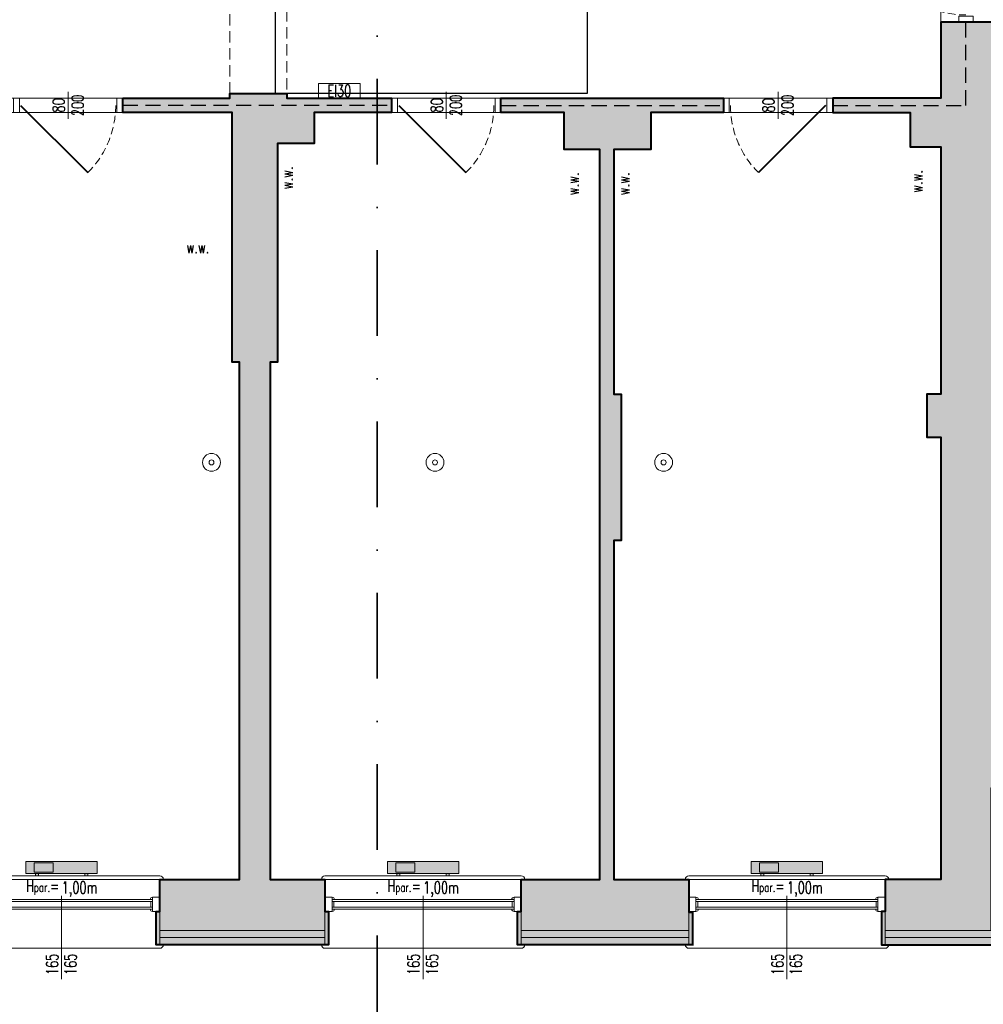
# Model space of a CAD drawing. Header units: millimetres. Extents: x 49320 to 60117, y -4209 to 20568.
# Tile 189 of 252: x 51983 to 52793, y 4906 to 5734. Entities that reach past the tile are written whole.
import ezdxf
from ezdxf.enums import TextEntityAlignment as Align

# ---------------------------------------------------------------- set-up
doc = ezdxf.new("R2010")
doc.units = ezdxf.units.MM
for name, pattern in [('DASHED', [19.05, 12.7, -6.35]), ('Kreski-Krotkie', [4.7625, 3.175, -1.5875]), ('Kropki i Kreski', [72, 36, -18, 0, -18])]:
    doc.linetypes.add(name, pattern=pattern)
doc.layers.add('_AA powierzchnia', color=3, linetype='Continuous', lineweight=25, plot=False)
doc.layers.add('_HD-POMOC_1', color=251, linetype='Continuous', lineweight=0, plot=False)
for name, color, linetype, lineweight in [('_AA przekroje', 7, 'Continuous', 40), ('_AA wymiary', 7, 'Continuous', 13), ('_HD-DREWNO_PRZEKRÓJ', 251, 'Continuous', 40), ('_HD-DREWNO_PRZERYW', 251, 'Kreski-Krotkie', 9), ('_HD-DREWNO_WIDOK', 251, 'Continuous', 18), ('_HD-ELE_PPOŻ', 251, 'Continuous', 30), ('_HD-INWENTARYZACJA_PRZERYW', 251, 'Kreski-Krotkie', 9), ('_HD-INWENTARYZACJA_WIDOK', 251, 'Continuous', 18), ('_HD-OCIEPLENIE', 251, 'BATTING', 0), ('_HD-OKNA', 251, 'Continuous', 0), ('_HD-OPISY', 251, 'Continuous', 0), ('_HD-PPOŻ030', 251, 'DASHED', 40), ('_HD-PPOŻ_WIDOK', 251, 'Continuous', 18), ('_HD-SAN_CO', 251, 'Continuous', 30), ('_HD-SZKŁO_WIDOK', 251, 'Continuous', 18), ('_HD-TWORZYWA_SZTUCZNE_WIDOK', 251, 'Continuous', 18), ('_HD-WENTYLACJA', 251, 'Continuous', 0)]:
    doc.layers.add(name, color=color, linetype=linetype, lineweight=lineweight)
doc.layers.add('_HD-KRESKOWANIE_PEŁNE', color=7, linetype='Continuous', lineweight=0, true_color=0xbfbfbf)
doc.layers.add('_HD-PRZEKRÓJ_BUDOWLANA', color=7, linetype='Continuous', lineweight=40, true_color=0x616161)
doc.styles.add('_HD_Romans', font='romans.shx', dxfattribs={"width": 0.7, "height": 18})
doc.linetypes.add('BATTING', pattern='A,0.00254,-2.54,[134,ltypeshp.shx,S=2.54,R=0,X=-2.54,Y=0],-5.08,[134,ltypeshp.shx,S=2.54,R=180,X=2.54,Y=0],-2.54', length=10.16254)

# ---------------------------------------------------------------- blocks, each defined once
blk = doc.blocks.new('*U5')
at = {"layer": '_HD-WENTYLACJA'}
blk.add_lwpolyline([(0, 0, 0, 12, 0), (20, 0, 0, 0, 0), (84.5, 0, 0, 0, 0)], format="xyseb", dxfattribs=at)
at = {"layer": '_HD-WENTYLACJA', "style": '_HD_Romans', "width": 0.7}
blk.add_attdef('WENTYLACJA', (35, 5), '', height=20, dxfattribs=at)
blk = doc.blocks.new('*U13')
at = {"layer": '_HD-OPISY'}
for p, q in [((82.5, -13), (82.5, 13.24)), ((82.5, -57), (82.5, -13))]:
    blk.add_line(p, q, dxfattribs=at)
at = {"layer": '_HD-SZKŁO_WIDOK'}
for p, q in [((159, 10), (6, 10)), ((159, 8.5), (6, 8.5)), ((159, 3.5), (6, 3.5)), ((159, 2), (6, 2))]:
    blk.add_line(p, q, dxfattribs=at)
at = {"layer": '_HD-TWORZYWA_SZTUCZNE_WIDOK'}
for p, q in [((0, 30), (82.5, 30)), ((82.5, 30), (165, 30)), ((0, 12), (6, 12)), ((6, 12), (6, 0)), ((7.5, 8.5), (7.5, 3.5)), ((157.5, 8.5), (157.5, 3.5)), ((165, 12), (159, 12)), ((159, 12), (159, 0)), ((0, 0), (6, 0)), ((165, 0), (159, 0)), ((0, -31), (82.5, -31)), ((165, -31), (82.5, -31))]:
    blk.add_line(p, q, dxfattribs=at)
for centre, radius, start, end in [((0, 27), 3, 90, 180), ((165, 27), 3, 0, 90), ((6, 10), 2, 0, 90), ((159, 10), 2, 90, 180), ((6, 2), 2, 270, 0), ((159, 2), 2, 180, 270), ((0, -28), 3, 180, 270), ((165, -28), 3, 270, 0)]:
    blk.add_arc(centre, radius, start, end, dxfattribs=at)
at = {"layer": '_HD-OPISY', "insert": (52.5, 20.24), "char_height": 10, "width": 33.4799, "attachment_point": 4, "style": '_HD_Romans'}
blk.add_mtext('\\pxql;H{\\H0.75x;par.}=', dxfattribs=at)
at = {"layer": '_HD-OPISY', "style": '_HD_Romans', "width": 0.7}
blk.add_attdef('PARAPET', text='', height=10, dxfattribs=at).set_placement((82.5, 20.24), align=Align.MIDDLE_LEFT)
blk.add_attdef('SZEROKOŚĆ', text='', height=10, rotation=90, dxfattribs=at).set_placement((82.5, -44.5), align=Align.BOTTOM_CENTER)
blk.add_attdef('WYSOKOŚĆ', text='', height=10, rotation=90, dxfattribs=at).set_placement((85, -44.5), align=Align.TOP_CENTER)
blk = doc.blocks.new('*U26')
at = {"layer": '_HD-DREWNO_PRZEKRÓJ'}
blk.add_line((6, 0), (62.57, -56.57), dxfattribs=at)
at = {"layer": '_HD-DREWNO_PRZERYW', "ltscale": 2}
blk.add_arc((6, 0), 80, 315, 0, dxfattribs=at)
at = {"layer": '_HD-DREWNO_WIDOK'}
for points in [[(0, 6), (5, 6), (5, -6), (0, -6)], [(87, 6), (92, 6), (92, -6), (87, -6)]]:
    blk.add_lwpolyline(points, close=True, dxfattribs=at)
at = {"layer": '_HD-OPISY'}
blk.add_line((46, 11.25), (46, -11.25), dxfattribs=at)
at = {"layer": '_HD-OPISY', "style": '_HD_Romans', "width": 0.7}
blk.add_attdef('SZEROKOŚĆ', text='', height=10, rotation=90, dxfattribs=at).set_placement((46, 0), align=Align.BOTTOM_CENTER)
blk.add_attdef('WYSOKOŚĆ', text='', height=10, rotation=90, dxfattribs=at).set_placement((49, 0), align=Align.TOP_CENTER)
blk = doc.blocks.new('*U27')
at = {"layer": '_HD-DREWNO_PRZEKRÓJ'}
blk.add_line((86, 0), (29.43, -56.57), dxfattribs=at)
at = {"layer": '_HD-DREWNO_PRZERYW', "ltscale": 2}
blk.add_arc((86, 0), 80, 180, 225, dxfattribs=at)
at = {"layer": '_HD-DREWNO_WIDOK'}
for points in [[(5, 6), (0, 6), (0, -6), (5, -6)], [(92, 6), (87, 6), (87, -6), (92, -6)]]:
    blk.add_lwpolyline(points, close=True, dxfattribs=at)
at = {"layer": '_HD-OPISY'}
blk.add_line((46, 11.25), (46, -11.25), dxfattribs=at)
at = {"layer": '_HD-OPISY', "style": '_HD_Romans', "width": 0.7}
blk.add_attdef('SZEROKOŚĆ', text='', height=10, rotation=90, dxfattribs=at).set_placement((46, 0), align=Align.BOTTOM_CENTER)
blk.add_attdef('WYSOKOŚĆ', text='', height=10, rotation=90, dxfattribs=at).set_placement((49, 0), align=Align.TOP_CENTER)
blk = doc.blocks.new('*U29')
at = {"layer": '_HD-DREWNO_PRZEKRÓJ'}
blk.add_line((86, 0), (29.43, 56.57), dxfattribs=at)
at = {"layer": '_HD-DREWNO_PRZERYW', "ltscale": 2}
blk.add_arc((86, 0), 80, 135, 180, dxfattribs=at)
at = {"layer": '_HD-DREWNO_WIDOK'}
for points in [[(5, 6), (0, 6), (0, -6), (5, -6)], [(92, 6), (87, 6), (87, -6), (92, -6)]]:
    blk.add_lwpolyline(points, close=True, dxfattribs=at)
at = {"layer": '_HD-OPISY'}
blk.add_line((46, -11.25), (46, 11.25), dxfattribs=at)
at = {"layer": '_HD-OPISY', "style": '_HD_Romans', "width": 0.7}
blk.add_attdef('WYSOKOŚĆ', text='', height=10, rotation=270, dxfattribs=at).set_placement((43, 0), align=Align.TOP_CENTER)
blk.add_attdef('SZEROKOŚĆ', text='', height=10, rotation=270, dxfattribs=at).set_placement((46, 0), align=Align.BOTTOM_CENTER)
blk = doc.blocks.new('G$C0D909F68')
at = {"layer": '_AA przekroje', "color": 7, "linetype": 'Kropki i Kreski', "lineweight": 35, "ltscale": 2}
blk.add_line((0, -2025.89), (0, 0), dxfattribs=at)

msp = doc.modelspace()

# ---------------------------------------------------------------- hatches: boundary and pattern name
at = {"layer": '_HD-KRESKOWANIE_PEŁNE', "ltscale": 1.5, "transparency": 33554687}
h = msp.add_hatch(color=256, dxfattribs=at)
h.dxf.hatch_style = 1
h.paths.add_polyline_path([(52799.58, 5391.3), (52810.58, 5391.3), (52810.58, 5481.3), (52923.58, 5481.3), (52923.58, 5496.3), (52799.58, 5496.3), (52799.58, 5732.3), (52757.58, 5732.3), (52757.58, 5668.3), (52666.58, 5668.3), (52666.58, 5656.3), (52731.58, 5656.3), (52731.58, 5627.3), (52757.58, 5627.3), (52757.58, 5419.3), (52745.58, 5419.3), (52745.58, 5383.3), (52757.58, 5383.3), (52757.58, 5011.3), (52710.58, 5011.3), (52710.58, 4956.3), (52811.58, 4956.3), (52811.58, 5076.3), (52845.08, 5076.3), (52845.08, 5113.3), (52799.58, 5113.3)])
h = msp.add_hatch(color=256, dxfattribs=at)
h.dxf.hatch_style = 1
h.paths.add_polyline_path([(52199.58, 5630.3), (52199.58, 5446.3), (52193.58, 5446.3), (52193.58, 5011.3), (52239.58, 5011.3), (52239.58, 4956.3), (52100.58, 4956.3), (52100.58, 5011.3), (52167.58, 5011.3), (52167.58, 5446.3), (52161.58, 5446.3), (52161.58, 5656.3), (52069.58, 5656.3), (52069.58, 5668.3), (52159.58, 5668.3), (52159.58, 5672.3), (52207.58, 5672.3), (52207.58, 5668.3), (52295.58, 5668.3), (52295.58, 5656.3), (52230.58, 5656.3), (52230.58, 5630.3)])
h = msp.add_hatch(color=256, dxfattribs=at)
h.dxf.hatch_style = 1
h.paths.add_polyline_path([(52404.58, 5011.3), (52470.58, 5011.3), (52470.58, 5296.3), (52470.58, 5419.3), (52470.58, 5625.3), (52440.58, 5625.3), (52440.58, 5656.3), (52387.58, 5656.3), (52387.58, 5668.3), (52574.58, 5668.3), (52574.58, 5656.3), (52513.58, 5656.3), (52513.58, 5625.3), (52482.58, 5625.3), (52482.58, 5419.3), (52488.58, 5419.3), (52488.58, 5296.3), (52482.58, 5296.3), (52482.58, 5011.3), (52545.58, 5011.3), (52545.58, 4956.3), (52404.58, 4956.3)])
at = {"layer": '_HD-KRESKOWANIE_PEŁNE', "transparency": 33554687}
h = msp.add_hatch(color=256, dxfattribs=at)
h.dxf.hatch_style = 1
h.paths.add_polyline_path([(52845.08, 5088.3), (52799.58, 5088.3), (52799.58, 4968.3), (52710.58, 4968.3), (52710.58, 4956.3), (52811.58, 4956.3), (52811.58, 5076.3), (52845.08, 5076.3)])
h = msp.add_hatch(color=256, dxfattribs=at)
h.dxf.hatch_style = 1
h.paths.add_polyline_path([(51988.08, 5016.3), (51988.08, 5026.3), (52048.08, 5026.3), (52048.08, 5016.3)])
h.paths.add_polyline_path([(51996.08, 5016.3), (51996.08, 5014.3), (51998.58, 5014.3), (51998.58, 5016.3)])
h.paths.add_polyline_path([(52040.08, 5016.3), (52040.08, 5014.3), (52037.58, 5014.3), (52037.58, 5016.3)])
h = msp.add_hatch(color=256, dxfattribs=at)
h.dxf.hatch_style = 1
h.paths.add_polyline_path([(52292.08, 5016.3), (52292.08, 5026.3), (52352.08, 5026.3), (52352.08, 5016.3)])
h.paths.add_polyline_path([(52300.08, 5016.3), (52300.08, 5014.3), (52302.58, 5014.3), (52302.58, 5016.3)])
h.paths.add_polyline_path([(52344.08, 5016.3), (52344.08, 5014.3), (52341.58, 5014.3), (52341.58, 5016.3)])
h = msp.add_hatch(color=256, dxfattribs=at)
h.dxf.hatch_style = 1
h.paths.add_polyline_path([(52598.08, 5016.3), (52598.08, 5026.3), (52658.08, 5026.3), (52658.08, 5016.3)])
h.paths.add_polyline_path([(52606.08, 5016.3), (52606.08, 5014.3), (52608.58, 5014.3), (52608.58, 5016.3)])
h.paths.add_polyline_path([(52650.08, 5016.3), (52650.08, 5014.3), (52647.58, 5014.3), (52647.58, 5016.3)])
h = msp.add_hatch(color=256, dxfattribs=at)
h.dxf.hatch_style = 1
h.paths.add_polyline_path([(52100.58, 4984.3), (52097.58, 4984.3), (52097.58, 4956.3), (52100.58, 4956.3)])
h = msp.add_hatch(color=256, dxfattribs=at)
h.dxf.hatch_style = 1
h.paths.add_polyline_path([(52242.58, 4984.3), (52239.58, 4984.3), (52239.58, 4956.3), (52242.58, 4956.3)])
h = msp.add_hatch(color=256, dxfattribs=at)
h.dxf.hatch_style = 1
h.paths.add_polyline_path([(52404.58, 4984.3), (52401.58, 4984.3), (52401.58, 4956.3), (52404.58, 4956.3)])
h = msp.add_hatch(color=256, dxfattribs=at)
h.dxf.hatch_style = 1
h.paths.add_polyline_path([(52548.58, 4984.3), (52545.58, 4984.3), (52545.58, 4956.3), (52548.58, 4956.3)])
h = msp.add_hatch(color=256, dxfattribs=at)
h.dxf.hatch_style = 1
h.paths.add_polyline_path([(52710.58, 4984.3), (52707.58, 4984.3), (52707.58, 4956.3), (52710.58, 4956.3)])
h = msp.add_hatch(color=256, dxfattribs=at)
h.dxf.hatch_style = 1
h.paths.add_polyline_path([(52239.58, 4968.3), (52100.58, 4968.3), (52100.58, 4956.3), (52239.58, 4956.3)])
h = msp.add_hatch(color=256, dxfattribs=at)
h.dxf.hatch_style = 1
h.paths.add_polyline_path([(52404.58, 4956.3), (52545.58, 4956.3), (52545.58, 4968.3), (52404.58, 4968.3)])

# ---------------------------------------------------------------- linework, layer by layer
at = {"layer": '_AA powierzchnia'}
msp.add_lwpolyline([(52199.58, 6118.3), (52477.08, 6118.3), (52477.08, 5884.3), (52356.08, 5884.31), (52356.08, 5849.3), (52460.14, 5849.3), (52460.14, 5672.3), (52198.08, 5672.3), (52198.08, 5849.3), (52211.08, 5849.3), (52211.08, 5884.3), (52198.08, 5884.3), (52199.58, 6118.3)], dxfattribs=at)
at = {"layer": '_HD-ELE_PPOŻ', "linetype": 'ByBlock', "lineweight": 0}
for centre, radius in [((52144.12, 5362), 7.5), ((52332.08, 5362), 7.5), ((52524.34, 5362), 7.5), ((52144.12, 5362), 2.08), ((52332.08, 5362), 2.08), ((52524.34, 5362), 2.08)]:
    msp.add_circle(centre, radius, dxfattribs=at)
at = {"layer": '_HD-INWENTARYZACJA_PRZERYW', "ltscale": 3}
msp.add_lwpolyline([(52159.58, 5842.3), (52207.58, 5842.3), (52207.58, 5672.3), (52159.58, 5672.3)], close=True, dxfattribs=at)
at = {"layer": '_HD-INWENTARYZACJA_WIDOK', "ltscale": 1.5}
msp.add_lwpolyline([(52799.58, 5732.3), (52757.58, 5732.3), (52757.58, 5668.3), (52666.58, 5668.3), (52666.58, 5656.3), (52731.58, 5656.3), (52731.58, 5627.3), (52757.58, 5627.3), (52757.58, 5419.3), (52745.58, 5419.3), (52745.58, 5383.3), (52757.58, 5383.3), (52757.58, 5011.3), (52710.58, 5011.3), (52710.58, 4956.3), (52811.58, 4956.3)], dxfattribs=at)
for points in [[(52199.58, 5630.3), (52199.58, 5446.3), (52193.58, 5446.3), (52193.58, 5011.3), (52239.58, 5011.3), (52239.58, 4956.3), (52100.58, 4956.3), (52100.58, 5011.3), (52167.58, 5011.3), (52167.58, 5446.3), (52161.58, 5446.3), (52161.58, 5656.3), (52069.58, 5656.3), (52069.58, 5668.3), (52159.58, 5668.3), (52159.58, 5672.3), (52207.58, 5672.3), (52207.58, 5668.3), (52295.58, 5668.3), (52295.58, 5656.3), (52230.58, 5656.3), (52230.58, 5630.3)], [(52404.58, 5011.3), (52470.58, 5011.3), (52470.58, 5296.3), (52470.58, 5296.3), (52470.58, 5419.3), (52470.58, 5419.3), (52470.58, 5625.3), (52440.58, 5625.3), (52440.58, 5656.3), (52387.58, 5656.3), (52387.58, 5668.3), (52574.58, 5668.3), (52574.58, 5656.3), (52513.58, 5656.3), (52513.58, 5625.3), (52482.58, 5625.3), (52482.58, 5419.3), (52488.58, 5419.3), (52488.58, 5296.3), (52482.58, 5296.3), (52482.58, 5011.3), (52545.58, 5011.3), (52545.58, 4956.3), (52404.58, 4956.3)]]:
    msp.add_lwpolyline(points, close=True, dxfattribs=at)
at = {"layer": '_HD-OCIEPLENIE', "ltscale": 0.58}
for points in [[(52845.08, 5082.3), (52805.58, 5082.3), (52805.58, 4962.3), (52710.58, 4962.3)], [(52239.58, 4962.3), (52100.58, 4962.3)], [(52545.58, 4962.3), (52404.58, 4962.3)]]:
    msp.add_lwpolyline(points, dxfattribs=at)
at = {"layer": '_HD-OPISY'}
msp.add_lwpolyline([(52269.08, 5680.8), (52269.08, 5668.3), (52234.08, 5668.3), (52234.08, 5680.8)], close=True, dxfattribs=at)
at = {"layer": '_HD-POMOC_1', "ltscale": 1.5}
msp.add_lwpolyline([(50999.58, 5673.3), (51546.58, 5673.3), (51546.58, 5677.3), (51591.58, 5677.3), (51591.58, 5668.3), (52159.58, 5668.3), (52159.58, 5672.3), (52207.58, 5672.3), (52207.58, 5668.3), (52757.58, 5668.3), (52757.58, 5849.3), (52207.58, 5849.3), (52207.58, 5842.3), (52159.58, 5842.3), (52159.58, 5849.3), (51591.58, 5849.3), (51591.58, 5845.3), (51546.58, 5845.3), (51546.58, 5849.3), (50999.58, 5849.3)], dxfattribs=at)
for points in [[(51887.58, 5656.3), (51887.58, 5484.3), (51902.58, 5484.3), (51902.58, 5457.3), (51887.58, 5457.3), (51887.58, 5011.3), (52167.58, 5011.3), (52167.58, 5446.3), (52161.58, 5446.3), (52161.58, 5656.3)], [(52470.58, 5625.3), (52440.58, 5625.3), (52440.58, 5656.3), (52230.58, 5656.3), (52230.58, 5630.3), (52199.58, 5630.3), (52199.58, 5446.3), (52193.58, 5446.3), (52193.58, 5011.3), (52470.58, 5011.3)], [(52513.58, 5656.3), (52513.58, 5625.3), (52482.58, 5625.3), (52482.58, 5419.3), (52488.58, 5419.3), (52488.58, 5296.3), (52482.58, 5296.3), (52482.58, 5011.3), (52757.58, 5011.3), (52757.58, 5383.3), (52745.58, 5383.3), (52745.58, 5419.3), (52757.58, 5419.3), (52757.58, 5627.3), (52731.58, 5627.3), (52731.58, 5656.3)]]:
    msp.add_lwpolyline(points, close=True, dxfattribs=at)
at = {"layer": '_HD-PPOŻ030', "lineweight": 25}
for points in [[(52666.58, 5662.3), (52778.58, 5662.3), (52778.58, 5732.3)], [(52069.58, 5662.37), (52295.58, 5662.37)], [(52387.58, 5662.3), (52574.58, 5662.3)]]:
    msp.add_lwpolyline(points, dxfattribs=at)
at = {"layer": '_HD-PRZEKRÓJ_BUDOWLANA', "ltscale": 1.5}
for points in [[(52799.58, 5732.3), (52757.58, 5732.3), (52757.58, 5668.3), (52666.58, 5668.3), (52666.58, 5656.3), (52731.58, 5656.3), (52731.58, 5627.3), (52757.58, 5627.3), (52757.58, 5419.3), (52745.58, 5419.3), (52745.58, 5383.3), (52757.58, 5383.3), (52757.58, 5011.3), (52710.58, 5011.3), (52710.58, 4984.3), (52707.58, 4984.3), (52707.58, 4956.3), (52811.58, 4956.3)], [(52548.58, 4956.3), (52401.58, 4956.3), (52401.58, 4984.3), (52404.58, 4984.3), (52404.58, 5011.3), (52470.58, 5011.3), (52470.58, 5296.3), (52470.58, 5296.3), (52470.58, 5419.3), (52470.58, 5419.3), (52470.58, 5625.3), (52440.58, 5625.3), (52440.58, 5656.3), (52387.58, 5656.3), (52387.58, 5668.3), (52574.58, 5668.3), (52574.58, 5656.3), (52513.58, 5656.3), (52513.58, 5625.3), (52482.58, 5625.3), (52482.58, 5419.3), (52488.58, 5419.3), (52488.58, 5296.3), (52482.58, 5296.3), (52482.58, 5011.3), (52545.58, 5011.3), (52545.58, 4983.8), (52548.58, 4983.8), (52548.58, 4955.8)]]:
    msp.add_lwpolyline(points, dxfattribs=at)
msp.add_lwpolyline([(52069.58, 5668.3), (52159.58, 5668.3), (52159.58, 5672.3), (52207.58, 5672.3), (52207.58, 5668.3), (52295.58, 5668.3), (52295.58, 5656.3), (52230.58, 5656.3), (52230.58, 5630.3), (52199.58, 5630.3), (52199.58, 5446.3), (52193.58, 5446.3), (52193.58, 5011.3), (52239.58, 5011.3), (52239.58, 4984.3), (52242.58, 4984.3), (52242.58, 4956.3), (52097.58, 4956.3), (52097.58, 4984.3), (52100.58, 4984.3), (52100.58, 5011.3), (52167.58, 5011.3), (52167.58, 5446.3), (52161.58, 5446.3), (52161.58, 5656.3), (52069.58, 5656.3)], close=True, dxfattribs=at)
at = {"layer": '_HD-SAN_CO', "lineweight": 20}
for points in [[(51988.08, 5016.3), (51988.08, 5016.3), (51988.08, 5026.3), (52048.08, 5026.3), (52048.08, 5016.3)], [(51995.08, 5017.3), (51995.08, 5017.3), (51995.08, 5025.3), (52011.08, 5025.3), (52011.08, 5017.3)], [(52292.08, 5016.3), (52292.08, 5016.3), (52292.08, 5026.3), (52352.08, 5026.3), (52352.08, 5016.3)], [(52299.08, 5017.3), (52299.08, 5017.3), (52299.08, 5025.3), (52315.08, 5025.3), (52315.08, 5017.3)], [(52598.08, 5016.3), (52598.08, 5016.3), (52598.08, 5026.3), (52658.08, 5026.3), (52658.08, 5016.3)], [(52605.08, 5017.3), (52605.08, 5017.3), (52605.08, 5025.3), (52621.08, 5025.3), (52621.08, 5017.3)]]:
    msp.add_lwpolyline(points, close=True, dxfattribs=at)
for points in [[(51996.08, 5016.3), (51996.08, 5014.3), (51998.58, 5014.3), (51998.58, 5016.3), (51996.08, 5016.3)], [(52040.08, 5016.3), (52040.08, 5014.3), (52037.58, 5014.3), (52037.58, 5016.3), (52040.08, 5016.3)], [(52300.08, 5016.3), (52300.08, 5014.3), (52302.58, 5014.3), (52302.58, 5016.3), (52300.08, 5016.3)], [(52344.08, 5016.3), (52344.08, 5014.3), (52341.58, 5014.3), (52341.58, 5016.3), (52344.08, 5016.3)], [(52606.08, 5016.3), (52606.08, 5014.3), (52608.58, 5014.3), (52608.58, 5016.3), (52606.08, 5016.3)], [(52650.08, 5016.3), (52650.08, 5014.3), (52647.58, 5014.3), (52647.58, 5016.3), (52650.08, 5016.3)]]:
    msp.add_lwpolyline(points, dxfattribs=at)
at = {"layer": '_HD-TWORZYWA_SZTUCZNE_WIDOK'}
for points in [[(52845.08, 5088.3), (52799.58, 5088.3), (52799.58, 4968.3), (52710.58, 4968.3), (52710.58, 4956.3), (52811.58, 4956.3), (52811.58, 5076.3), (52845.08, 5076.3)], [(52100.58, 4984.3), (52097.58, 4984.3), (52097.58, 4956.3), (52100.58, 4956.3)], [(52242.58, 4984.3), (52239.58, 4984.3), (52239.58, 4956.3), (52242.58, 4956.3)], [(52404.58, 4984.3), (52401.58, 4984.3), (52401.58, 4956.3), (52404.58, 4956.3)], [(52548.58, 4984.3), (52545.58, 4984.3), (52545.58, 4956.3), (52548.58, 4956.3)], [(52710.58, 4984.3), (52707.58, 4984.3), (52707.58, 4956.3), (52710.58, 4956.3)], [(52239.58, 4968.3), (52100.58, 4968.3), (52100.58, 4956.3), (52239.58, 4956.3)], [(52404.58, 4956.3), (52545.58, 4956.3), (52545.58, 4968.3), (52404.58, 4968.3)]]:
    msp.add_lwpolyline(points, close=True, dxfattribs=at)

# ---------------------------------------------------------------- block references
at = {"layer": '_AA przekroje'}
msp.add_blockref('G$C0D909F68', (52283.32, 6773.77), dxfattribs=at)
at = {"layer": '_AA wymiary', "rotation": 90.00000000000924}
msp.add_blockref('*U29', (52778.58, 5732.3), dxfattribs=at).add_auto_attribs({'SZEROKOŚĆ': '80', 'WYSOKOŚĆ': '200'})
at = {"layer": '_AA wymiary'}
for name, p in [('*U26', (51977.58, 5662.3)), ('*U26', (52295.58, 5662.3)), ('*U27', (52574.58, 5662.3))]:
    msp.add_blockref(name, p, dxfattribs=at).add_auto_attribs({'SZEROKOŚĆ': '80', 'WYSOKOŚĆ': '200'})
at = {"layer": '_HD-OKNA'}
for p in [(51935.58, 4984.3), (52239.58, 4984.3), (52545.58, 4984.3)]:
    msp.add_blockref('*U13', p, dxfattribs=at).add_auto_attribs({'SZEROKOŚĆ': '165', 'WYSOKOŚĆ': '165', 'PARAPET': '1,00m'})
at = {"layer": '_HD-WENTYLACJA'}
ref = msp.add_blockref('*U5', (52215.08, 5630.3), dxfattribs=dict(at, xscale=-0.5, yscale=0.5, zscale=0.5, rotation=89.9999999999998))
ref.add_attrib('WENTYLACJA', 'w.w.', (52212.58, 5591.8), dxfattribs={"height": 10, "rotation": 90, "style": '_HD_Romans', "width": 0.7})
ref = msp.add_blockref('*U5', (52455.58, 5625.3), dxfattribs=dict(at, xscale=-0.5, yscale=0.5, zscale=0.5, rotation=89.9999999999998))
ref.add_attrib('WENTYLACJA', 'w.w.', (52453.08, 5586.8), dxfattribs={"height": 10, "rotation": 90, "style": '_HD_Romans', "width": 0.7})
ref = msp.add_blockref('*U5', (52498.08, 5625.3), dxfattribs=dict(at, xscale=-0.5, yscale=0.5, zscale=0.5, rotation=89.9999999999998))
ref.add_attrib('WENTYLACJA', 'w.w.', (52495.58, 5586.8), dxfattribs={"height": 10, "rotation": 90, "style": '_HD_Romans', "width": 0.7})
ref = msp.add_blockref('*U5', (52744.58, 5627.3), dxfattribs=dict(at, xscale=-0.5, yscale=0.5, zscale=0.5, rotation=89.99999999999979))
ref.add_attrib('WENTYLACJA', 'w.w.', (52742.08, 5588.8), dxfattribs={"height": 10, "rotation": 90, "style": '_HD_Romans', "width": 0.7})
ref = msp.add_blockref('*U5', (52161.58, 5535.38), dxfattribs=dict(at, xscale=-0.5, yscale=0.5, zscale=0.5, rotation=359.9999999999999))
ref.add_attrib('WENTYLACJA', 'w.w.', (52123.08, 5537.88), dxfattribs={"height": 10, "style": '_HD_Romans', "width": 0.7})

# ---------------------------------------------------------------- texts
at = {"layer": '_HD-PPOŻ_WIDOK', "lineweight": 30, "style": '_HD_Romans', "width": 0.7}
msp.add_attdef('EI30', text='EI000', height=10, dxfattribs=at).set_placement((52251.58, 5674.55), align=Align.MIDDLE_CENTER)

doc.saveas('drawing.dxf')
